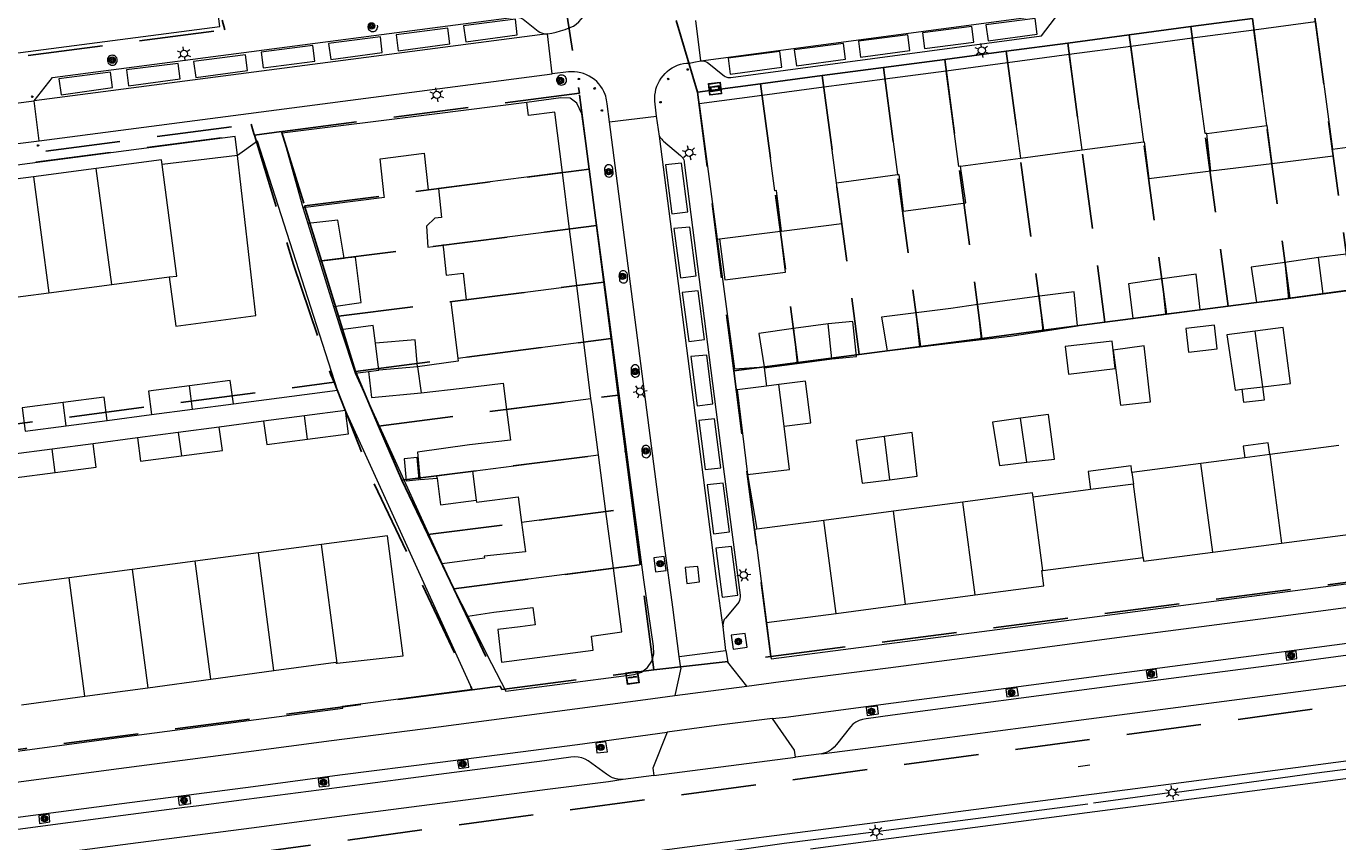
# Model space of a CAD drawing. Header units: metres. Extents: x 89872 to 94585, y 463299 to 469000.
# Tile 194 of 256: x 91169 to 91280, y 466049 to 466118. Entities that reach past the tile are written whole.
import ezdxf
from ezdxf.enums import TextEntityAlignment as Align

# ---------------------------------------------------------------- set-up
doc = ezdxf.new("R2010")
doc.units = ezdxf.units.M
doc.linetypes.add('HIDDEN', pattern=[9.525, 6.35, -3.175])
doc.layers.get('0').update_dxf_attribs({"linetype": 'CONTINUOUS'})
for name, color, linetype, lineweight in [('B-WE-GR-BOOM-S', 251, 'CONTINUOUS', 13), ('B-WE-IE-MEUBILAIR_WEGMEUBILAIR_BRIEVENBUS-G', 251, 'CONTINUOUS', 13), ('B-WE-IE-MEUBILAIR_WEGMEUBILAIR_PAAL-G', 251, 'CONTINUOUS', 13), ('B-WE-IE-TERREINAFSCHEIDING_KUNSTMATIG_HEKWERK-G', 251, 'CONTINUOUS', 13), ('B-WE-KL-ET_LS_OV_LICHTMAST-S', 251, 'CONTINUOUS', 13), ('B-WE-OG-TOPOGRAFIE_BEBOUWING-GV', 251, 'CONTINUOUS', 13), ('B-WE-OG-TOPOGRAFIE_BEBOUWING_LUIFEL-GV', 251, 'CONTINUOUS', 13), ('B-WE-OG-TOPOGRAFIE_HUISNUMMER-T25', 251, 'CONTINUOUS', 13), ('B-WE-OG-TOPOGRAFIE_STRAATNAAM-T18', 251, 'CONTINUOUS', 13), ('B-WE-VH-VERHARDING-GV', 251, 'CONTINUOUS', 13), ('B-WE-VV-VERKEERSTEKEN-G', 251, 'CONTINUOUS', 13), ('Percelen', 10, 'HIDDEN', 25)]:
    doc.layers.add(name, color=color, linetype=linetype, lineweight=lineweight)
doc.styles.get("Standard").update_dxf_attribs({"font": 'isocp.shx'})

# ---------------------------------------------------------------- blocks, each defined once
blk = doc.blocks.new('Q_BRIEVENBUS')
for points in [[(-0.5, 0.5), (0.5, 0.5), (0.5, -0.5), (-0.5, -0.5)], [(-0.31, 0.1), (-0.05, 0.1), (-0.03, 0.03), (-0.05, 0.01), (-0.31, 0.01), (-0.33, 0.03)], [(0.06, 0.1), (0.31, 0.1), (0.33, 0.03), (0.31, 0.01), (0.06, 0.01), (0.03, 0.03)]]:
    blk.add_lwpolyline(points, close=True)
blk.add_lwpolyline([(-0.44, 0.46), (0.44, 0.46, -0.414214), (0.46, 0.44), (0.46, -0.44, -0.414214), (0.44, -0.46), (-0.44, -0.46, -0.414214), (-0.46, -0.44), (-0.46, 0.44), (-0.46, 0.44), (-0.46, 0.45), (-0.46, 0.45), (-0.46, 0.45), (-0.46, 0.45), (-0.46, 0.45), (-0.46, 0.45), (-0.46, 0.46), (-0.46, 0.46), (-0.46, 0.46), (-0.45, 0.46), (-0.45, 0.46), (-0.45, 0.46), (-0.45, 0.46), (-0.45, 0.46), (-0.45, 0.46), (-0.44, 0.46), (-0.44, 0.46)], format="xyb")
blk = doc.blocks.new('Q_BOOM')
for radius in [0.27, 0.18, 0.09]:
    blk.add_circle((0, 0), radius)
blk = doc.blocks.new('Q_VERKEERSBORD')
for points in [[(-0.5, 0.5), (0.5, 0.5), (0.5, -0.5), (-0.5, -0.5)], [(-0.37, 0.22), (0.36, 0.22), (0.36, -0.21), (-0.37, -0.21)]]:
    blk.add_lwpolyline(points, close=True)
for points in [[(-0.44, 0.46), (0.44, 0.46, -0.414214), (0.46, 0.44), (0.46, -0.44, -0.414214), (0.44, -0.46), (-0.44, -0.46, -0.414214), (-0.46, -0.44), (-0.46, 0.44), (-0.46, 0.44), (-0.46, 0.45), (-0.46, 0.45), (-0.46, 0.45), (-0.46, 0.45), (-0.46, 0.45), (-0.46, 0.45), (-0.46, 0.46), (-0.46, 0.46), (-0.46, 0.46), (-0.45, 0.46), (-0.45, 0.46), (-0.45, 0.46), (-0.45, 0.46), (-0.45, 0.46), (-0.45, 0.46), (-0.44, 0.46), (-0.44, 0.46)], [(-0.29, 0.16), (0.28, 0.16, -0.414214), (0.3, 0.14), (0.3, -0.13, -0.414214), (0.28, -0.16), (-0.29, -0.16, -0.414214), (-0.31, -0.13), (-0.31, 0.14), (-0.31, 0.14), (-0.31, 0.14), (-0.31, 0.14), (-0.31, 0.15), (-0.31, 0.15), (-0.31, 0.15), (-0.3, 0.15), (-0.3, 0.15), (-0.3, 0.15), (-0.3, 0.16), (-0.3, 0.16), (-0.3, 0.16), (-0.3, 0.16), (-0.29, 0.16), (-0.29, 0.16), (-0.29, 0.16), (-0.29, 0.16), (-0.29, 0.16)]]:
    blk.add_lwpolyline(points, format="xyb")
blk = doc.blocks.new('Q_LICHTMAST')
for points in [[(-0.26, 0.15), (-0.52, 0.3)], [(0, 0.3), (0, 0.6)], [(0.26, 0.15), (0.52, 0.3)], [(-0.26, -0.15), (-0.52, -0.3)], [(0, -0.3), (0, -0.6)], [(0.26, -0.15), (0.52, -0.3)]]:
    blk.add_lwpolyline(points)
blk.add_circle((0, 0), 0.3)
blk = doc.blocks.new('Q_PAAL_STEEN')
for points in [[(-0.5, 0.5), (0.5, 0.5), (0.5, -0.5), (-0.5, -0.5)], [(-0.1, 0.3), (0.1, 0.3), (0.1, -0.3), (-0.1, -0.3)]]:
    blk.add_lwpolyline(points, close=True)
blk.add_lwpolyline([(-0.4, 0.5), (0.4, 0.5, -0.414214), (0.5, 0.4), (0.5, -0.4, -0.414214), (0.4, -0.5), (-0.4, -0.5, -0.414214), (-0.5, -0.4), (-0.5, 0.4), (-0.5, 0.4), (-0.5, 0.4), (-0.5, 0.4), (-0.5, 0.4), (-0.5, 0.5), (-0.5, 0.5), (-0.5, 0.5), (-0.5, 0.5), (-0.5, 0.5), (-0.5, 0.5), (-0.5, 0.5), (-0.5, 0.5), (-0.5, 0.5), (-0.4, 0.5), (-0.4, 0.5), (-0.4, 0.5), (-0.4, 0.5), (-0.4, 0.5)], format="xyb")
blk = doc.blocks.new('Q_PAALTJE')
at = {"xscale": 0.1, "yscale": 0.1, "zscale": 0.01}
blk.add_blockref('Q_PAAL_STEEN', (0, 0), dxfattribs=at)

msp = doc.modelspace()

# ---------------------------------------------------------------- linework, layer by layer
at = {"layer": 'B-WE-IE-TERREINAFSCHEIDING_KUNSTMATIG_HEKWERK-G'}
for p, q in [((91258.8, 466052.29), (91241.03, 466049.97)), ((91265.73, 466053.24), (91259.28, 466052.36))]:
    msp.add_line(p, q, dxfattribs=at)
for points in [[(91290.79, 466056.54), (91278, 466054.88), (91266.14, 466053.23)], [(91240.64, 466049.91), (91233.03, 466048.95), (91227.24, 466048.12), (91215.41, 466046.6)]]:
    msp.add_lwpolyline(points, dxfattribs=at)
at = {"layer": 'B-WE-OG-TOPOGRAFIE_BEBOUWING-GV'}
for p, q in [((91272.88, 466117.99), (91267.65, 466117.29)), ((91278.09, 466118.68), (91272.88, 466117.99)), ((91273.96, 466109.9), (91272.88, 466117.99)), ((91278.09, 466118.68), (91279.53, 466107.88)), ((91267.65, 466117.29), (91262.44, 466116.6)), ((91257.22, 466115.9), (91251.99, 466115.21)), ((91262.44, 466116.6), (91257.22, 466115.9)), ((91258.3, 466107.81), (91257.22, 466115.9)), ((91262.44, 466116.6), (91263.52, 466108.51)), ((91251.99, 466115.21), (91246.78, 466114.51)), ((91251.99, 466115.21), (91253.07, 466107.11)), ((91241.58, 466113.82), (91236.39, 466113.13)), ((91246.78, 466114.51), (91241.58, 466113.82)), ((91241.58, 466113.82), (91242.66, 466105.73)), ((91231.18, 466112.43), (91225.82, 466111.72)), ((91236.39, 466113.13), (91231.18, 466112.43)), ((91237.47, 466105.03), (91236.39, 466113.13)), ((91225.82, 466111.72), (91227.36, 466100.23)), ((91190.45, 466109.23), (91192.21, 466102.94)), ((91258.3, 466107.81), (91263.52, 466108.51)), ((91186.66, 466107.35), (91180.29, 466106.58)), ((91247.99, 466106.44), (91253.07, 466107.11)), ((91253.07, 466107.11), (91258.3, 466107.81)), ((91174.69, 466106.24), (91169.36, 466105.54)), ((91176.01, 466096.39), (91174.69, 466106.24)), ((91214.24, 466105.89), (91203.71, 466104.53)), ((91214.84, 466101.1), (91214.24, 466105.89)), ((91237.47, 466105.03), (91242.66, 466105.73)), ((91169.36, 466105.54), (91164.01, 466104.83)), ((91169.36, 466105.54), (91170.66, 466095.68)), ((91192.64, 466101.58), (91193.63, 466098.37)), ((91215.44, 466096.3), (91214.84, 466101.1)), ((91227.36, 466100.23), (91227.55, 466100.26)), ((91232.72, 466100.91), (91232.82, 466100.92)), ((91193.63, 466098.37), (91195.71, 466098.64)), ((91193.63, 466098.37), (91194.81, 466094.53)), ((91278.35, 466098.67), (91275.49, 466098.26)), ((91275.49, 466098.26), (91275.8, 466095.21)), ((91176.01, 466096.39), (91180.88, 466097.03)), ((91265.41, 466093.91), (91265.1, 466096.87)), ((91165.3, 466094.98), (91170.66, 466095.68)), ((91170.66, 466095.68), (91176.01, 466096.39)), ((91206.06, 466095.1), (91215.44, 466096.3)), ((91216.05, 466091.5), (91215.44, 466096.3)), ((91249.76, 466091.71), (91249.46, 466094.68)), ((91254.99, 466092.43), (91254.69, 466095.39)), ((91275.8, 466095.21), (91278.74, 466095.6)), ((91244.53, 466091.09), (91244.23, 466093.98)), ((91195.45, 466092.53), (91196.65, 466088.87)), ((91236.77, 466093.05), (91233.83, 466092.65)), ((91233.83, 466092.65), (91234.14, 466089.69)), ((91269.77, 466090.92), (91269.54, 466092.93)), ((91273.64, 466087.71), (91272.98, 466092.43)), ((91216.05, 466091.5), (91205.35, 466090.12)), ((91216.65, 466086.71), (91216.05, 466091.5)), ((91263.57, 466091.19), (91260.95, 466090.82)), ((91196.65, 466088.87), (91197.77, 466089.01)), ((91231.33, 466089.41), (91231.34, 466089.33)), ((91231.34, 466089.33), (91234.14, 466089.69)), ((91234.14, 466089.69), (91237.08, 466090.07)), ((91186.06, 466088.24), (91182.59, 466087.78)), ((91186.32, 466086.26), (91186.06, 466088.24)), ((91232.59, 466087.9), (91231.53, 466087.77)), ((91175.35, 466086.83), (91171.88, 466086.38)), ((91175.61, 466084.85), (91175.35, 466086.83)), ((91182.85, 466085.8), (91182.59, 466087.78)), ((91172.14, 466084.39), (91171.88, 466086.38)), ((91179.38, 466085.35), (91182.85, 466085.8)), ((91182.85, 466085.8), (91186.32, 466086.26)), ((91195.83, 466085.69), (91192.36, 466085.24)), ((91209.49, 466085.78), (91216.65, 466086.71)), ((91172.14, 466084.39), (91175.61, 466084.85)), ((91192.36, 466085.24), (91188.89, 466084.78)), ((91192.62, 466083.25), (91192.36, 466085.24)), ((91253.63, 466081.3), (91253.08, 466085.04)), ((91168.67, 466083.94), (91172.14, 466084.39)), ((91181.65, 466083.83), (91178.18, 466083.37)), ((91185.13, 466084.28), (91181.65, 466083.83)), ((91181.65, 466083.83), (91181.92, 466081.85)), ((91241.52, 466083.5), (91241.98, 466079.82)), ((91170.95, 466082.42), (91167.48, 466081.96)), ((91174.42, 466082.88), (91170.95, 466082.42)), ((91171.21, 466080.44), (91170.95, 466082.42)), ((91280.07, 466082.73), (91274.22, 466081.96)), ((91217.92, 466077.11), (91217.28, 466081.92)), ((91272.1, 466081.68), (91268.37, 466081.19)), ((91274.22, 466081.96), (91275.23, 466074.43)), ((91268.37, 466081.19), (91262.53, 466080.43)), ((91269.38, 466073.66), (91268.37, 466081.19)), ((91259.02, 466078.98), (91254.15, 466078.35)), ((91263.48, 466073.22), (91262.66, 466079.45)), ((91248.2, 466077.92), (91242.3, 466077.14)), ((91249.24, 466070.04), (91248.2, 466077.92)), ((91254.98, 466072.12), (91254.15, 466078.35)), ((91217.92, 466077.11), (91210.76, 466076.19)), ((91218.55, 466072.31), (91217.92, 466077.11)), ((91242.3, 466077.14), (91236.39, 466076.36)), ((91243.34, 466069.26), (91242.3, 466077.14)), ((91236.39, 466076.36), (91230.71, 466075.61)), ((91237.44, 466068.48), (91236.39, 466076.36)), ((91275.23, 466074.43), (91281.08, 466075.19)), ((91188.44, 466073.61), (91183.09, 466072.91)), ((91193.8, 466074.32), (91188.44, 466073.61)), ((91189.76, 466063.63), (91188.44, 466073.61)), ((91195.12, 466064.25), (91193.8, 466074.32)), ((91269.38, 466073.66), (91275.23, 466074.43)), ((91183.09, 466072.91), (91177.74, 466072.2)), ((91184.41, 466062.9), (91183.09, 466072.91)), ((91204.03, 466072.67), (91205.02, 466070.57)), ((91218.55, 466072.31), (91205.02, 466070.57)), ((91254.98, 466072.12), (91263.48, 466073.22)), ((91172.39, 466071.49), (91167.03, 466070.78)), ((91177.74, 466072.2), (91172.39, 466071.49)), ((91173.71, 466061.44), (91172.39, 466071.49)), ((91177.74, 466072.2), (91179.06, 466062.17)), ((91237.44, 466068.48), (91243.34, 466069.26)), ((91243.34, 466069.26), (91249.24, 466070.04)), ((91231.53, 466067.7), (91237.44, 466068.48)), ((91184.41, 466062.9), (91189.76, 466063.63)), ((91179.06, 466062.17), (91184.41, 466062.9)), ((91168.36, 466060.71), (91173.71, 466061.44)), ((91173.71, 466061.44), (91179.06, 466062.17))]:
    msp.add_line(p, q, dxfattribs=at)
for points in [[(91268.87, 466109.22), (91268.73, 466109.2), (91267.65, 466117.29)], [(91247.99, 466106.44), (91247.86, 466106.42), (91246.78, 466114.51)], [(91232.82, 466100.92), (91232.38, 466104.36), (91232.25, 466104.34), (91231.18, 466112.43)], [(91211.22, 466111.84), (91203.38, 466110.85), (91190.45, 466109.23)], [(91214.24, 466105.89), (91213.59, 466111.02), (91211.35, 466110.73), (91211.22, 466111.84)], [(91263.52, 466108.51), (91263.57, 466108.51), (91263.97, 466105.4), (91269.21, 466106.04)], [(91279.53, 466107.88), (91281.25, 466108.1), (91281.33, 466107.51), (91284.83, 466107.98)], [(91180.29, 466106.58), (91180.24, 466106.98), (91174.69, 466106.24)], [(91180.88, 466097.03), (91181.43, 466092.86), (91188.22, 466093.76), (91186.66, 466107.35)], [(91192.21, 466102.94), (91199.13, 466103.81), (91199.11, 466103.93), (91198.77, 466107.07), (91202.5, 466107.53), (91202.84, 466104.42), (91203.71, 466104.53)], [(91274.39, 466106.67), (91279.61, 466107.3), (91279.53, 466107.88)], [(91180.88, 466097.03), (91181.54, 466097.11), (91180.29, 466106.58)], [(91242.66, 466105.73), (91242.75, 466105.74), (91243.12, 466102.62), (91248.43, 466103.31), (91247.99, 466106.44)], [(91232.82, 466100.92), (91237.93, 466101.56), (91237.47, 466105.03)], [(91203.71, 466104.53), (91203.98, 466102.07), (91203.42, 466102.01), (91202.69, 466101.35), (91202.82, 466099.56), (91204.1, 466099.72)], [(91195.71, 466098.64), (91195.18, 466101.85), (91192.64, 466101.58)], [(91214.84, 466101.1), (91204.28, 466099.74), (91204.1, 466099.72)], [(91204.1, 466099.72), (91204.14, 466099.35), (91204.37, 466097.18), (91205.8, 466097.35), (91206.06, 466095.1)], [(91194.81, 466094.53), (91197.17, 466094.85), (91196.69, 466098.72), (91195.71, 466098.64)], [(91275.49, 466098.26), (91272.63, 466097.86), (91273.09, 466094.85), (91275.8, 466095.21)], [(91265.1, 466096.87), (91262.23, 466096.46), (91262.61, 466093.54), (91265.41, 466093.91)], [(91265.41, 466093.91), (91268.31, 466094.28), (91267.98, 466097.28), (91265.1, 466096.87)], [(91254.99, 466092.43), (91257.91, 466092.88), (91257.63, 466095.78), (91254.69, 466095.39)], [(91206.06, 466095.1), (91205.77, 466095.06), (91204.77, 466094.92), (91205.35, 466090.12)], [(91249.46, 466094.68), (91247.17, 466094.35), (91244.23, 466093.98)], [(91254.69, 466095.39), (91251.74, 466095.01), (91249.46, 466094.68)], [(91244.23, 466093.98), (91241.29, 466093.61), (91241.76, 466090.75), (91244.53, 466091.09)], [(91198.37, 466091.41), (91198.19, 466092.91), (91195.45, 466092.53)], [(91233.83, 466092.65), (91230.89, 466092.24), (91231.33, 466089.41)], [(91249.76, 466091.71), (91252.2, 466092), (91254.99, 466092.43)], [(91269.54, 466092.93), (91267.11, 466092.65), (91267.34, 466090.64), (91269.77, 466090.92)], [(91272.98, 466092.43), (91270.59, 466092.13), (91271.28, 466087.43), (91271.85, 466087.5)], [(91273.64, 466087.71), (91275.99, 466087.99), (91275.36, 466092.73), (91272.98, 466092.43)], [(91244.53, 466091.09), (91247.37, 466091.43), (91249.76, 466091.71)], [(91205.35, 466090.12), (91205.38, 466089.87), (91201.94, 466089.4)], [(91260.95, 466090.82), (91261.57, 466086.16), (91264.12, 466086.43), (91263.57, 466091.19)], [(91202.26, 466087.21), (91205.73, 466087.6), (91209.19, 466088.02), (91209.49, 466085.78)], [(91182.59, 466087.78), (91179.12, 466087.33), (91179.38, 466085.35)], [(91231.53, 466087.77), (91229.05, 466087.46), (91229.94, 466080.27)], [(91171.88, 466086.38), (91168.41, 466085.92), (91168.67, 466083.94)], [(91192.62, 466083.25), (91196.09, 466083.71), (91195.83, 466085.69)], [(91209.49, 466085.78), (91209.83, 466083.19), (91206.34, 466082.79), (91201.94, 466082.15), (91202.15, 466079.97), (91202.16, 466079.85), (91203.62, 466079.94)], [(91217.28, 466081.92), (91216.74, 466086), (91216.65, 466086.71)], [(91188.89, 466084.78), (91189.15, 466082.8), (91192.62, 466083.25)], [(91253.08, 466085.04), (91250.71, 466084.7), (91251.3, 466081.02), (91253.63, 466081.3)], [(91253.63, 466081.3), (91255.96, 466081.57), (91255.45, 466085.37), (91253.08, 466085.04)], [(91181.92, 466081.85), (91185.39, 466082.3), (91185.13, 466084.28)], [(91229.94, 466080.27), (91233.48, 466080.7), (91233.03, 466084.36)], [(91241.52, 466083.5), (91239.15, 466083.16), (91239.66, 466079.53), (91241.98, 466079.82)], [(91241.98, 466079.82), (91244.31, 466080.11), (91243.88, 466083.84), (91241.52, 466083.5)], [(91171.21, 466080.44), (91174.68, 466080.89), (91174.42, 466082.88)], [(91178.18, 466083.37), (91178.45, 466081.39), (91181.92, 466081.85)], [(91167.48, 466081.96), (91167.74, 466079.98), (91171.21, 466080.44)], [(91200.81, 466081.6), (91200.99, 466079.72), (91202.08, 466079.83), (91201.91, 466081.7), (91200.81, 466081.6)], [(91206.59, 466080.54), (91210.12, 466081), (91217.28, 466081.92)], [(91206.91, 466078.08), (91206.93, 466077.91), (91210.47, 466078.37), (91210.76, 466076.19)], [(91254.15, 466078.35), (91254.1, 466078.7), (91248.2, 466077.92)], [(91210.76, 466076.19), (91211.09, 466073.69), (91207.6, 466073.33), (91207.62, 466073.15), (91204.03, 466072.67)], [(91195.12, 466064.25), (91200.73, 466064.88), (91199.38, 466075.06), (91193.8, 466074.32)], [(91230.71, 466075.61), (91230.52, 466075.59), (91231.53, 466067.7)], [(91263.48, 466073.22), (91263.51, 466072.9), (91269.38, 466073.66)], [(91206.2, 466068.25), (91208.41, 466068.59), (91211.71, 466068.97), (91211.91, 466067.49), (91210.65, 466067.33), (91208.76, 466067.12), (91209.06, 466064.34), (91216.83, 466065.34), (91216.69, 466066.53), (91219.27, 466066.9), (91218.55, 466072.31)], [(91249.24, 466070.04), (91255.07, 466070.81), (91254.9, 466072.11), (91254.98, 466072.12)], [(91205.02, 466070.57), (91205.13, 466070.34), (91206.2, 466068.25)], [(91189.76, 466063.63), (91195.02, 466064.34), (91195.04, 466064.24), (91195.12, 466064.25)]]:
    msp.add_lwpolyline(points, dxfattribs=at)
at = {"layer": 'B-WE-OG-TOPOGRAFIE_BEBOUWING_LUIFEL-GV'}
for p, q in [((91268.87, 466109.22), (91273.96, 466109.9)), ((91269.21, 466106.04), (91268.87, 466109.22)), ((91273.96, 466109.9), (91274.39, 466106.67)), ((91269.21, 466106.04), (91274.39, 466106.67)), ((91227.55, 466100.26), (91232.72, 466100.91)), ((91233.16, 466097.43), (91232.72, 466100.91)), ((91280.7, 466098.96), (91278.35, 466098.67)), ((91278.74, 466095.6), (91278.35, 466098.67)), ((91278.74, 466095.6), (91281.09, 466095.92)), ((91238.86, 466093.26), (91236.77, 466093.05)), ((91237.08, 466090.07), (91236.77, 466093.05)), ((91198.65, 466089.12), (91198.37, 466091.41)), ((91197.77, 466089.01), (91198.65, 466089.12)), ((91201.94, 466089.4), (91198.65, 466089.12)), ((91201.94, 466089.4), (91202.26, 466087.21)), ((91233.03, 466084.36), (91232.59, 466087.9)), ((91271.85, 466087.5), (91273.64, 466087.71)), ((91271.85, 466087.5), (91271.98, 466086.4)), ((91274.22, 466081.96), (91272.1, 466081.68)), ((91206.59, 466080.54), (91206.91, 466078.08)), ((91258.82, 466080.53), (91259.02, 466078.98)), ((91262.53, 466080.43), (91262.66, 466079.45)), ((91262.66, 466079.45), (91259.02, 466078.98))]:
    msp.add_line(p, q, dxfattribs=at)
for points in [[(91227.55, 466100.26), (91227.99, 466096.78), (91233.16, 466097.43)], [(91237.08, 466090.07), (91239.17, 466090.29), (91238.86, 466093.26)], [(91201.94, 466089.4), (91201.75, 466091.69), (91198.37, 466091.41)], [(91260.85, 466091.58), (91256.88, 466091.12), (91257.15, 466088.79), (91261.12, 466089.25), (91260.85, 466091.58)], [(91197.77, 466089.01), (91198.04, 466086.8), (91202.26, 466087.21)], [(91233.03, 466084.36), (91235.31, 466084.64), (91234.85, 466088.2), (91232.59, 466087.9)], [(91271.98, 466086.4), (91273.77, 466086.61), (91273.64, 466087.71)], [(91274.22, 466081.96), (91274.09, 466082.95), (91271.97, 466082.67), (91272.1, 466081.68)], [(91203.62, 466079.94), (91203.59, 466080.15), (91206.59, 466080.54)], [(91262.53, 466080.43), (91262.46, 466081), (91258.82, 466080.53)], [(91203.62, 466079.94), (91203.9, 466077.69), (91206.91, 466078.08)]]:
    msp.add_lwpolyline(points, dxfattribs=at)
at = {"layer": 'B-WE-OG-TOPOGRAFIE_STRAATNAAM-T18'}
msp.add_line((91257.97, 466055.48), (91258.97, 466055.61), dxfattribs=at)
at = {"layer": 'B-WE-VH-VERHARDING-GV'}
for p, q in [((91185.18, 466118.28), (91184.65, 466122.39)), ((91225.98, 466115.38), (91256.32, 466119.41)), ((91139.95, 466112.38), (91185.18, 466118.28)), ((91225.98, 466115.38), (91225.54, 466118.81)), ((91212.95, 466117.66), (91169.43, 466111.97)), ((91213.37, 466114.26), (91212.95, 466117.66)), ((91225.38, 466115.27), (91225.98, 466115.38)), ((91169.86, 466108.58), (91213.37, 466114.26)), ((91165.97, 466111.53), (91169.43, 466111.97)), ((91169.86, 466108.58), (91169.43, 466111.97)), ((91218.22, 466110.21), (91222.21, 466110.68)), ((91222.47, 466108.97), (91222.21, 466110.68)), ((91166.39, 466108.15), (91169.86, 466108.58)), ((91188.37, 466108.57), (91186.66, 466107.35)), ((91195.15, 466087.42), (91188.37, 466108.57)), ((91217.82, 466105.75), (91217.87, 466105.67)), ((91224.32, 466106.7), (91222.98, 466106.56)), ((91192.21, 466102.94), (91192.64, 466101.58)), ((91225.03, 466101.27), (91223.68, 466101.14)), ((91219.06, 466096.76), (91219.1, 466096.68)), ((91225.74, 466095.85), (91224.39, 466095.71)), ((91194.81, 466094.53), (91195.45, 466092.53)), ((91226.47, 466090.4), (91225.12, 466090.27)), ((91231.34, 466089.33), (91231.53, 466087.77)), ((91196.65, 466088.87), (91204.03, 466072.67)), ((91220.07, 466088.78), (91220.11, 466088.69)), ((91186.32, 466086.26), (91195.15, 466087.42)), ((91206.57, 466062.03), (91195.83, 466085.69)), ((91175.61, 466084.85), (91179.38, 466085.35)), ((91188.89, 466084.78), (91185.13, 466084.28)), ((91227.13, 466084.98), (91225.79, 466084.84)), ((91178.18, 466083.37), (91174.42, 466082.88)), ((91220.99, 466081.94), (91221.03, 466081.85)), ((91229.94, 466080.27), (91230.71, 466075.61)), ((91227.85, 466079.53), (91226.5, 466079.4)), ((91228.57, 466074.15), (91227.23, 466074.01)), ((91224.64, 466072.36), (91224.78, 466071.02)), ((91228.1, 466065.33), (91227.85, 466067.33)), ((91231.53, 466067.7), (91231.9, 466064.81)), ((91224.14, 466064.83), (91228.1, 466065.33)), ((91224.26, 466063.83), (91224.14, 466064.83)), ((91228.1, 466065.33), (91228.25, 466064.34)), ((91224.26, 466063.83), (91223.77, 466061.51)), ((91229.87, 466062.31), (91228.25, 466064.34)), ((91209.44, 466061.86), (91220.31, 466063.28)), ((91223.77, 466061.51), (91229.87, 466062.31)), ((91221.28, 466061.18), (91223.77, 466061.51)), ((91221.98, 466054.72), (91233.99, 466056.27)), ((91236.21, 466056.56), (91233.99, 466056.27)), ((91221.98, 466054.72), (91219.39, 466054.38))]:
    msp.add_line(p, q, dxfattribs=at)
for points in [[(91212.95, 466117.66), (91213.33, 466117.72), (91213.71, 466117.8), (91214.08, 466117.91), (91214.45, 466118.03), (91214.81, 466118.17), (91215.16, 466118.33), (91215.39, 466118.5), (91215.61, 466118.7), (91215.81, 466118.9), (91215.99, 466119.12), (91216.16, 466119.36), (91216.31, 466119.61), (91216.44, 466119.87), (91216.55, 466120.13), (91216.63, 466120.41), (91216.7, 466120.69), (91216.74, 466120.97), (91216.77, 466121.26), (91216.66, 466122.31)], [(91169.43, 466111.97), (91170.97, 466113.97), (91210.14, 466119.07), (91210.27, 466119.08), (91210.41, 466119.07), (91210.54, 466119.06), (91210.67, 466119.02), (91210.79, 466118.97), (91210.91, 466118.9), (91212.16, 466117.9), (91212.31, 466117.82), (91212.46, 466117.76), (91212.62, 466117.71), (91212.78, 466117.68), (91212.95, 466117.66)], [(91225.98, 466115.38), (91226.12, 466115.37), (91226.27, 466115.34), (91226.41, 466115.29), (91226.54, 466115.23), (91226.66, 466115.15), (91227.84, 466114.18), (91227.94, 466114.1), (91228.04, 466114.04), (91228.16, 466114), (91228.27, 466113.97), (91228.39, 466113.96), (91228.52, 466113.96), (91254.86, 466117.5), (91256.32, 466119.41)], [(91197.72, 466118.33), (91197.72, 466118.23), (91197.75, 466118.13), (91197.79, 466118.04), (91197.86, 466117.97), (91197.94, 466117.91), (91198.03, 466117.87), (91198.13, 466117.86), (91198.23, 466117.87)], [(91198.23, 466117.87), (91198.32, 466117.9), (91198.4, 466117.95), (91198.47, 466118.02), (91198.52, 466118.1), (91198.55, 466118.2), (91198.56, 466118.29), (91198.55, 466118.39)], [(91200.13, 466117.57), (91200.31, 466116.22), (91204.68, 466116.81), (91204.52, 466118.14), (91200.13, 466117.57)], [(91205.85, 466118.34), (91206.03, 466116.99), (91210.4, 466117.58), (91210.24, 466118.91), (91205.85, 466118.34)], [(91244.77, 466117.76), (91244.95, 466116.41), (91249.12, 466116.97), (91248.96, 466118.3), (91244.77, 466117.76)], [(91250.14, 466118.43), (91250.33, 466117.08), (91254.5, 466117.65), (91254.33, 466118.97), (91250.14, 466118.43)], [(91194.4, 466116.85), (91194.58, 466115.5), (91198.95, 466116.09), (91198.79, 466117.41), (91194.4, 466116.85)], [(91233.89, 466116.31), (91234.08, 466114.96), (91238.25, 466115.52), (91238.08, 466116.85), (91233.89, 466116.31)], [(91239.34, 466117.04), (91239.52, 466115.68), (91243.7, 466116.25), (91243.53, 466117.58), (91239.34, 466117.04)], [(91176.15, 466115.01), (91176.24, 466115.04), (91176.32, 466115.1), (91176.39, 466115.17), (91176.44, 466115.25), (91176.47, 466115.34), (91176.48, 466115.44), (91176.47, 466115.53), (91176.43, 466115.62), (91176.38, 466115.7), (91176.31, 466115.77), (91176.22, 466115.82), (91176.13, 466115.84), (91176.04, 466115.85), (91175.94, 466115.84), (91175.85, 466115.79), (91175.77, 466115.74), (91175.71, 466115.66), (91175.66, 466115.57), (91175.64, 466115.47), (91175.64, 466115.37), (91175.67, 466115.28), (91175.71, 466115.19), (91175.78, 466115.11), (91175.86, 466115.06), (91175.95, 466115.02), (91176.05, 466115.01), (91176.15, 466115.01)], [(91182.95, 466115.33), (91183.14, 466113.97), (91187.51, 466114.57), (91187.34, 466115.89), (91182.95, 466115.33)], [(91188.67, 466116.12), (91188.85, 466114.77), (91193.23, 466115.36), (91193.06, 466116.68), (91188.67, 466116.12)], [(91228.29, 466115.6), (91228.47, 466114.25), (91232.84, 466114.84), (91232.68, 466116.17), (91228.29, 466115.6)], [(91177.26, 466114.6), (91177.44, 466113.25), (91181.81, 466113.84), (91181.64, 466115.16), (91177.26, 466114.6)], [(91222.21, 466110.68), (91222.06, 466111.95), (91222.06, 466112.21), (91222.07, 466112.47), (91222.11, 466112.72), (91222.16, 466112.97), (91222.24, 466113.22), (91222.34, 466113.46), (91222.46, 466113.69), (91222.6, 466113.91), (91222.76, 466114.11), (91222.93, 466114.3), (91223.12, 466114.48), (91223.32, 466114.64), (91223.54, 466114.78), (91223.77, 466114.9), (91224, 466115), (91224.25, 466115.08), (91224.5, 466115.14), (91224.76, 466115.18), (91225.02, 466115.19), (91225.38, 466115.27)], [(91171.52, 466113.86), (91171.71, 466112.5), (91176.08, 466113.1), (91175.91, 466114.42), (91171.52, 466113.86)], [(91217.85, 466112.52), (91217.74, 466112.76), (91217.62, 466112.99), (91217.48, 466113.21), (91217.32, 466113.42), (91217.14, 466113.61), (91216.94, 466113.78), (91216.73, 466113.94), (91216.51, 466114.08), (91216.27, 466114.19), (91216.03, 466114.29), (91215.78, 466114.36), (91215.52, 466114.41), (91215.26, 466114.44), (91215, 466114.45), (91214.74, 466114.43), (91213.37, 466114.26)], [(91214.25, 466113.33), (91214.34, 466113.36), (91214.42, 466113.41), (91214.49, 466113.48), (91214.54, 466113.56), (91214.57, 466113.65), (91214.58, 466113.75), (91214.57, 466113.85), (91214.53, 466113.94), (91214.48, 466114.02), (91214.41, 466114.08), (91214.32, 466114.13), (91214.23, 466114.16), (91214.14, 466114.16), (91214.04, 466114.15), (91213.95, 466114.11), (91213.87, 466114.05), (91213.81, 466113.97), (91213.76, 466113.88), (91213.74, 466113.79), (91213.74, 466113.69), (91213.77, 466113.59), (91213.81, 466113.5), (91213.88, 466113.43), (91213.96, 466113.37), (91214.05, 466113.33), (91214.15, 466113.32), (91214.25, 466113.33)], [(91218.22, 466110.21), (91218.02, 466111.74), (91218, 466111.9), (91217.98, 466112.06), (91217.94, 466112.21), (91217.9, 466112.37), (91217.85, 466112.52)], [(91214.88, 466112.2), (91214.1, 466112.24), (91211.22, 466111.84)], [(91220.31, 466063.28), (91220.93, 466063.49), (91221.45, 466063.88), (91221.81, 466064.42), (91221.98, 466065.05), (91221.95, 466065.69), (91221.14, 466071.33), (91219.87, 466080.86), (91218.13, 466094.07), (91215.88, 466110.88), (91215.44, 466111.77), (91214.88, 466112.2)], [(91224.14, 466064.83), (91223.59, 466068.99), (91222.9, 466074.22), (91222.08, 466080.53), (91218.22, 466110.21)], [(91186.66, 466107.35), (91186.47, 466108.95), (91141.29, 466103.02), (91141.42, 466101.43)], [(91222.47, 466108.97), (91222.52, 466108.88), (91222.59, 466108.8), (91222.65, 466108.72), (91222.73, 466108.64), (91222.8, 466108.56), (91224.24, 466107.33), (91224.33, 466107.26), (91224.41, 466107.18), (91224.47, 466107.08), (91224.52, 466106.98), (91224.55, 466106.87), (91224.56, 466106.76), (91227.82, 466081.38), (91229.3, 466070.03), (91229.31, 466069.87), (91229.29, 466069.72), (91229.25, 466069.56), (91229.18, 466069.42), (91229.09, 466069.29), (91228.05, 466068.08), (91227.96, 466067.95), (91227.9, 466067.8), (91227.85, 466067.65), (91227.84, 466067.49), (91227.85, 466067.33)], [(91227.85, 466067.33), (91227.72, 466068.31), (91227.55, 466069.54), (91227.3, 466071.42), (91226.05, 466081.12), (91222.47, 466108.97)], [(91217.87, 466105.67), (91217.93, 466105.6), (91218.01, 466105.55), (91218.09, 466105.52), (91218.19, 466105.51), (91218.28, 466105.53), (91218.36, 466105.56), (91218.43, 466105.62), (91218.49, 466105.7), (91218.53, 466105.78), (91218.5, 466106.24), (91218.48, 466106.33), (91218.44, 466106.4), (91218.38, 466106.46), (91218.31, 466106.51), (91218.23, 466106.54), (91218.15, 466106.55), (91218.06, 466106.54), (91217.98, 466106.5), (91217.92, 466106.45), (91217.86, 466106.39), (91217.82, 466106.31), (91217.81, 466106.23), (91217.82, 466105.75)], [(91222.98, 466106.56), (91223.52, 466102.4), (91224.86, 466102.56), (91224.32, 466106.7)], [(91223.68, 466101.14), (91224.23, 466096.97), (91225.56, 466097.13), (91225.03, 466101.27)], [(91227.36, 466100.23), (91228.83, 466089.22), (91231.33, 466089.41)], [(91219.1, 466096.68), (91219.17, 466096.61), (91219.24, 466096.56), (91219.33, 466096.53), (91219.42, 466096.52), (91219.51, 466096.54), (91219.6, 466096.57), (91219.67, 466096.63), (91219.73, 466096.7), (91219.76, 466096.79), (91219.74, 466097.25), (91219.71, 466097.34), (91219.67, 466097.41), (91219.62, 466097.47), (91219.55, 466097.52), (91219.47, 466097.55), (91219.38, 466097.56), (91219.3, 466097.54), (91219.22, 466097.51), (91219.15, 466097.46), (91219.1, 466097.4), (91219.06, 466097.32), (91219.04, 466097.24), (91219.06, 466096.76)], [(91224.39, 466095.71), (91224.94, 466091.54), (91226.28, 466091.71), (91225.74, 466095.85)], [(91225.12, 466090.27), (91225.66, 466086.1), (91227, 466086.27), (91226.47, 466090.4)], [(91220.11, 466088.69), (91220.17, 466088.62), (91220.25, 466088.57), (91220.34, 466088.54), (91220.43, 466088.53), (91220.52, 466088.55), (91220.61, 466088.59), (91220.68, 466088.64), (91220.73, 466088.72), (91220.77, 466088.8), (91220.74, 466089.27), (91220.72, 466089.35), (91220.68, 466089.42), (91220.62, 466089.49), (91220.56, 466089.53), (91220.47, 466089.56), (91220.39, 466089.57), (91220.31, 466089.56), (91220.23, 466089.53), (91220.16, 466089.48), (91220.11, 466089.41), (91220.07, 466089.34), (91220.05, 466089.25), (91220.07, 466088.78)], [(91225.79, 466084.84), (91226.33, 466080.68), (91227.67, 466080.84), (91227.13, 466084.98)], [(91221.03, 466081.85), (91221.09, 466081.78), (91221.17, 466081.73), (91221.25, 466081.7), (91221.35, 466081.69), (91221.44, 466081.71), (91221.52, 466081.75), (91221.6, 466081.8), (91221.65, 466081.88), (91221.69, 466081.96), (91221.66, 466082.43), (91221.64, 466082.51), (91221.6, 466082.58), (91221.54, 466082.64), (91221.47, 466082.69), (91221.39, 466082.72), (91221.31, 466082.73), (91221.22, 466082.72), (91221.15, 466082.69), (91221.08, 466082.64), (91221.02, 466082.57), (91220.99, 466082.5), (91220.97, 466082.41), (91220.99, 466081.94)], [(91226.5, 466079.4), (91227.05, 466075.23), (91228.39, 466075.4), (91227.85, 466079.53)], [(91231.9, 466064.81), (91231.93, 466064.62), (91244.79, 466066.28), (91258.94, 466068.14), (91274.42, 466070.15), (91288.69, 466072.04), (91304.13, 466074.1), (91318.3, 466075.92), (91331.29, 466077.59)], [(91229.87, 466062.31), (91232.75, 466062.69), (91241.86, 466063.85), (91250.52, 466064.99), (91261.25, 466066.42), (91274.75, 466068.18), (91288.7, 466070.04), (91304.24, 466072.08), (91318.64, 466073.96), (91331.69, 466075.69)], [(91232.05, 466059.56), (91233.18, 466059.68), (91242.31, 466060.87), (91251.22, 466062.04), (91259.94, 466063.19), (91274.8, 466065.16), (91292.97, 466067.56), (91311.72, 466070.01), (91321.93, 466071.33), (91332.35, 466072.68), (91338.05, 466072.62), (91347.77, 466074.31), (91356.71, 466075.92), (91356.82, 466075.37), (91356.87, 466075.38), (91356.92, 466075.1)], [(91227.23, 466074.01), (91227.77, 466069.84), (91229.11, 466070.01), (91228.57, 466074.15)], [(91222.13, 466072), (91223.03, 466072.12), (91222.87, 466073.29), (91221.99, 466073.18), (91222.13, 466072)], [(91224.78, 466071.02), (91225.86, 466071.14), (91225.72, 466072.46), (91224.64, 466072.36)], [(91206.2, 466068.25), (91206.82, 466066.96), (91208.22, 466064.23), (91209.44, 466061.86)], [(91357.51, 466068.54), (91347.94, 466066.86), (91342.15, 466065.82), (91337.8, 466065.06), (91330.94, 466063.81), (91327.14, 466063.11), (91327.15, 466063.03), (91326.57, 466062.93), (91314.76, 466060.82), (91305.82, 466059.34), (91298.89, 466058.33), (91290.72, 466057.26), (91277.48, 466055.52), (91265.63, 466053.96), (91247.8, 466051.62), (91240.29, 466050.64), (91234.81, 466049.94)], [(91228.55, 466066.63), (91228.71, 466065.43), (91229.89, 466065.6), (91229.73, 466066.78), (91228.55, 466066.63)], [(91235.26, 466048.49), (91240.4, 466049.17), (91247.52, 466050.09), (91266.5, 466052.6), (91277.86, 466054.09), (91289.55, 466055.64), (91299.8, 466056.98), (91307.02, 466057.93), (91311.99, 466058.6), (91316.71, 466059.36), (91317.2, 466059.44), (91317.23, 466059.35), (91323.35, 466060.7), (91329.58, 466062.09), (91332.03, 466062.63), (91338.37, 466063.77), (91343.75, 466064.75), (91344.76, 466064.89), (91345.79, 466065.01), (91346.81, 466065.11), (91347.84, 466065.19), (91348.87, 466065.25), (91351.46, 466065.47), (91357.75, 466065.96)], [(91236.21, 466056.56), (91243.44, 466057.49), (91258.89, 466059.53), (91281.19, 466062.44), (91301.57, 466065.09), (91306.44, 466065.93), (91310.78, 466066.68)], [(91280.87, 466064.94), (91274.79, 466064.12), (91260.63, 466062.26), (91242.22, 466059.84), (91240, 466059.53), (91239.69, 466059.48), (91239.4, 466059.39), (91239.12, 466059.25), (91238.87, 466059.07), (91238.65, 466058.86), (91237.48, 466057.36), (91237.29, 466057.12), (91237.05, 466056.92), (91236.79, 466056.76), (91236.51, 466056.64), (91236.21, 466056.56)], [(91275.57, 466065.16), (91275.65, 466064.51), (91276.51, 466064.65), (91276.45, 466065.28), (91275.57, 466065.16)], [(91263.74, 466063.6), (91263.84, 466062.96), (91264.68, 466063.07), (91264.6, 466063.73), (91263.74, 466063.6)], [(91108.24, 466049.02), (91122.28, 466050.8), (91133.28, 466052.21), (91151.08, 466054.56), (91165.66, 466056.47), (91176.18, 466057.87), (91186.96, 466059.29), (91194.1, 466060.22), (91195.6, 466060.42), (91195.58, 466060.6), (91206.57, 466062.03)], [(91141.44, 466050.7), (91149.66, 466051.75), (91167.47, 466054.09), (91176.62, 466055.3), (91187.42, 466056.71), (91194.64, 466057.68), (91203.72, 466058.85), (91221.28, 466061.18)], [(91251.83, 466062.01), (91251.93, 466061.39), (91252.9, 466061.5), (91252.81, 466062.15), (91251.83, 466062.01)], [(91239.99, 466060.49), (91240.07, 466059.82), (91241.03, 466059.96), (91240.95, 466060.6), (91239.99, 466060.49)], [(91232.05, 466059.56), (91227.31, 466058.95), (91223.11, 466058.39)], [(91233.99, 466056.27), (91233.9, 466056.87), (91232.05, 466059.56)], [(91147.87, 466048.51), (91150.23, 466048.81), (91168.28, 466051.2), (91176.86, 466052.33), (91187.99, 466053.79), (91195.35, 466054.78), (91203.86, 466055.85), (91215.51, 466057.36), (91223.11, 466058.39)], [(91223.11, 466058.39), (91221.9, 466055.33), (91221.98, 466054.72)], [(91217.15, 466056.63), (91218.04, 466056.72), (91217.92, 466057.58), (91217.05, 466057.47), (91217.15, 466056.63)], [(91219.39, 466054.38), (91219.08, 466054.38), (91218.78, 466054.42), (91218.49, 466054.51), (91218.21, 466054.65), (91217.96, 466054.83), (91216.42, 466055.95), (91216.16, 466056.11), (91215.87, 466056.22), (91215.56, 466056.28), (91215.26, 466056.29), (91214.95, 466056.26), (91212.71, 466055.97), (91204.4, 466054.89), (91195.33, 466053.69), (91187.43, 466052.67), (91183.18, 466052.11), (91182.18, 466052), (91176.97, 466051.31), (91168.05, 466050.14), (91158.61, 466048.89), (91148, 466047.52)], [(91205.34, 466055.93), (91205.43, 466055.32), (91206.29, 466055.41), (91206.22, 466056.08), (91205.34, 466055.93)], [(91194.45, 466053.85), (91194.38, 466054.54), (91193.5, 466054.41), (91193.59, 466053.75), (91194.45, 466053.85)], [(91219.39, 466054.38), (91218.15, 466054.19), (91212.96, 466053.53), (91204.72, 466052.46), (91195.76, 466051.29), (91187.85, 466050.24), (91177.61, 466048.91), (91168.32, 466047.69), (91159.04, 466046.47), (91145.41, 466044.68), (91143.78, 466044.46)], [(91182.7, 466052.33), (91182.62, 466052.97), (91181.65, 466052.85), (91181.73, 466052.19), (91182.7, 466052.33)], [(91170.76, 466050.77), (91170.7, 466051.42), (91169.82, 466051.28), (91169.89, 466050.64), (91170.76, 466050.77)], [(91234.81, 466049.94), (91227.39, 466048.98), (91215.59, 466047.42)]]:
    msp.add_lwpolyline(points, dxfattribs=at)
at = {"layer": 'Percelen'}
for p, q in [((91214.1, 466122.53), (91215.67, 466112.63)), ((91225.69, 466112.71), (91223.19, 466121.07)), ((91277.96, 466119.68), (91281.12, 466095.93)), ((91267.52, 466118.28), (91262.31, 466117.59)), ((91272.75, 466118.98), (91267.52, 466118.28)), ((91267.52, 466118.28), (91270.68, 466094.56)), ((91272.75, 466118.98), (91275.92, 466095.24)), ((91257.09, 466116.89), (91251.86, 466116.2)), ((91262.31, 466117.59), (91257.09, 466116.89)), ((91257.09, 466116.89), (91260.24, 466093.19)), ((91262.31, 466117.59), (91265.47, 466093.88)), ((91251.86, 466116.2), (91246.65, 466115.5)), ((91251.86, 466116.2), (91255.02, 466092.51)), ((91241.45, 466114.81), (91236.26, 466114.12)), ((91246.65, 466115.5), (91241.45, 466114.81)), ((91241.45, 466114.81), (91244.6, 466091.14)), ((91246.65, 466115.5), (91249.81, 466091.82)), ((91236.26, 466114.12), (91231.04, 466113.42)), ((91236.26, 466114.12), (91239.41, 466090.46)), ((91215.67, 466112.63), (91190.41, 466109.37)), ((91216.5, 466106.18), (91215.67, 466112.63)), ((91231.04, 466113.42), (91225.69, 466112.71)), ((91225.69, 466112.71), (91228.76, 466089.07)), ((91231.04, 466113.42), (91234.2, 466089.78)), ((91188.06, 466109.2), (91188.1, 466109.08)), ((91190.41, 466109.37), (91188.1, 466109.08)), ((91190.41, 466109.37), (91192.36, 466103.06)), ((91192.36, 466103.06), (91216.5, 466106.18)), ((91217.12, 466101.4), (91216.5, 466106.18)), ((91192.36, 466103.06), (91193.81, 466098.39)), ((91193.81, 466098.39), (91217.12, 466101.4)), ((91217.74, 466096.6), (91217.12, 466101.4)), ((91193.81, 466098.39), (91195.24, 466093.69)), ((91195.24, 466093.69), (91217.74, 466096.6)), ((91218.35, 466091.8), (91217.74, 466096.6)), ((91275.92, 466095.24), (91281.12, 466095.93)), ((91265.47, 466093.88), (91270.68, 466094.56)), ((91270.68, 466094.56), (91275.92, 466095.24)), ((91195.24, 466093.69), (91196.68, 466089)), ((91260.24, 466093.19), (91265.47, 466093.88)), ((91249.81, 466091.82), (91255.02, 466092.51)), ((91255.02, 466092.51), (91260.24, 466093.19)), ((91196.68, 466089), (91218.35, 466091.8)), ((91218.97, 466087.01), (91218.35, 466091.8)), ((91244.6, 466091.14), (91249.81, 466091.82)), ((91234.2, 466089.78), (91239.41, 466090.46)), ((91239.41, 466090.46), (91244.6, 466091.14)), ((91196.68, 466089), (91198.64, 466084.38)), ((91228.76, 466089.07), (91234.2, 466089.78)), ((91231.9, 466064.81), (91228.76, 466089.07)), ((91144.09, 466081.42), (91194.86, 466088.09)), ((91198.64, 466084.38), (91218.97, 466087.01)), ((91219.59, 466082.22), (91218.97, 466087.01)), ((91198.64, 466084.38), (91200.61, 466079.77)), ((91200.61, 466079.77), (91219.59, 466082.22)), ((91220.21, 466077.41), (91219.59, 466082.22)), ((91200.61, 466079.77), (91202.81, 466075.16)), ((91202.81, 466075.16), (91220.21, 466077.41)), ((91220.83, 466072.61), (91220.21, 466077.41)), ((91231.9, 466064.81), (91331.48, 466077.67)), ((91202.81, 466075.16), (91205.01, 466070.56)), ((91205.01, 466070.56), (91220.83, 466072.61)), ((91221.98, 466063.68), (91220.83, 466072.61)), ((91362.77, 466071.86), (91176.21, 466046.55)), ((91205.01, 466070.56), (91208.95, 466062.31)), ((91221.98, 466063.68), (91231.9, 466064.81)), ((91206.58, 466061.99), (91208.95, 466062.31))]:
    msp.add_line(p, q, dxfattribs=at)
for points in [[(91112.26, 466108.39), (91185.6, 466118.02), (91185.37, 466118.82)], [(91075.97, 466095.3), (91187.84, 466109.99), (91188.06, 466109.2)], [(91144.09, 466081.42), (91143.21, 466087.85), (91141.42, 466101.43), (91141.23, 466103.06), (91188.06, 466109.2)], [(91188.1, 466109.08), (91191.43, 466098.08), (91194.6, 466088.73), (91194.86, 466088.09)], [(91194.86, 466088.09), (91198.27, 466079.47), (91206.58, 466061.99)], [(91208.95, 466062.31), (91209.09, 466062.02), (91221.98, 466063.68)], [(91206.58, 466061.99), (91168.71, 466057.01), (91151.89, 466054.79), (91150.37, 466054.51), (91140.58, 466053.22), (91108.85, 466049.08), (91100.64, 466048.13), (91099.17, 466048.02), (91093.95, 466047.14), (91088.58, 466046.99), (91083.76, 466047.25), (91076.98, 466048.22), (91072.94, 466049.18), (91068.68, 466050.28), (91062.35, 466052.62), (91059.49, 466054.09), (91056.18, 466056.02), (91053.48, 466057.21)]]:
    msp.add_lwpolyline(points, dxfattribs=at)

# ---------------------------------------------------------------- block references
at = {"layer": 'B-WE-GR-BOOM-S'}
for p, rotation in [((91198.04, 466118.34), 63.69303618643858), ((91176.04, 466115.44), 63.94650468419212), ((91214.06, 466113.7), 117.5972958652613), ((91218.15, 466105.97), 92.1610794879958), ((91219.32, 466097.09), 92.28101597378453), ((91220.39, 466089.01), 92.2858029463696), ((91221.29, 466082.26), 92.16561525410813), ((91222.52, 466072.7), 97.69735262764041), ((91229.15, 466066.09), 97.74809147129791), ((91276.03, 466064.9), 9.235559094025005), ((91264.18, 466063.34), 8.242520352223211), ((91252.32, 466061.74), 6.958606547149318), ((91240.45, 466060.16), 8.113407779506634), ((91217.49, 466057.11), 96.58194465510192), ((91205.79, 466055.69), 9.46232220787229), ((91193.97, 466054.14), 8.102692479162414), ((91182.14, 466052.6), 7.344820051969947), ((91170.3, 466051.05), 9.113155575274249)]:
    msp.add_blockref('Q_BOOM', p, dxfattribs=dict(at, rotation=rotation))
at = {"layer": 'B-WE-IE-MEUBILAIR_WEGMEUBILAIR_BRIEVENBUS-G', "rotation": 7.427126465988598}
msp.add_blockref('Q_BRIEVENBUS', (91220.18, 466063.01), dxfattribs=at)
at = {"layer": 'B-WE-IE-MEUBILAIR_WEGMEUBILAIR_PAAL-G'}
for p, rotation in [((91224.85, 466114.64), 3.548681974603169), ((91215.63, 466113.84), 168.7758395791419), ((91223.2, 466113.83), 47.81555669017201), ((91169.26, 466112.33), 52.33185941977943), ((91216.97, 466113.04), 128.0095256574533), ((91222.55, 466111.86), 96.581944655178), ((91217.58, 466111.16), 97.49682318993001), ((91169.76, 466108.2), 7.214467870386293)]:
    msp.add_blockref('Q_PAALTJE', p, dxfattribs=dict(at, rotation=rotation))
at = {"layer": 'B-WE-KL-ET_LS_OV_LICHTMAST-S'}
for p, rotation in [((91249.8, 466116.26), 7.657889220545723), ((91182.14, 466115.98), 7.417773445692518), ((91203.58, 466112.49), 7.429775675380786), ((91224.98, 466107.57), 132.8524145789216), ((91220.82, 466087.31), 97.40548810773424), ((91229.61, 466071.73), 97.42363934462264), ((91265.95, 466053.27), 7.516738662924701), ((91240.83, 466049.93), 7.427966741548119)]:
    msp.add_blockref('Q_LICHTMAST', p, dxfattribs=dict(at, rotation=rotation))
at = {"layer": 'B-WE-VV-VERKEERSTEKEN-G', "rotation": 7.589733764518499}
msp.add_blockref('Q_VERKEERSBORD', (91227.17, 466113.01), dxfattribs=at)

# ---------------------------------------------------------------- texts
at = {"layer": 'B-WE-OG-TOPOGRAFIE_HUISNUMMER-T25'}
for s, rotation, p in [('19', 7.6, (91275.82, 466115.86)), ('21', 7.6, (91270.6, 466115.16)), ('25', 7.6, (91260.16, 466113.77)), ('23', 7.6, (91265.38, 466114.47)), ('29', 7.6, (91249.72, 466112.38)), ('27', 7.6, (91254.94, 466113.08)), ('31', 7.6, (91244.51, 466111.69)), ('35', 7.6, (91234.11, 466110.3)), ('33', 7.6, (91239.31, 466110.99)), ('37', 7.6, (91228.83, 466109.6)), ('17', 5.5, (91211.39, 466108.82)), ('3', 7.6, (91177.93, 466104.19)), ('1', 7.5, (91183.65, 466104.48)), ('5', 7.5, (91172.35, 466103.42)), ('15', 7.3, (91212.15, 466103.19)), ('13', 7.3, (91212.77, 466098.4)), ('11', 7.3, (91213.38, 466093.6)), ('9', 7.3, (91214, 466088.8)), ('7', 7.3, (91214.62, 466084.01)), ('5', 7.3, (91215.23, 466079.21)), ('80', 7.3, (91277.83, 466077.3)), ('84', 7.3, (91266.13, 466075.8)), ('82', 7.3, (91271.98, 466076.55)), ('86', 7.3, (91258.92, 466075.07)), ('3', 7.3, (91215.85, 466074.41)), ('88', 7.3, (91251.88, 466072.87)), ('92', 7.3, (91240.07, 466071.36)), ('90', 7.3, (91245.98, 466072.12)), ('94', 7.3, (91234.16, 466070.61)), ('1', 6.6, (91216.47, 466069.27)), ('96', 7.5, (91197.72, 466067.09)), ('96', 7.5, (91197.72, 466067.09)), ('96', 7.5, (91197.72, 466067.09)), ('96', 7.5, (91197.72, 466067.09)), ('96', 7.5, (91197.72, 466067.09)), ('96', 7.5, (91197.72, 466067.09)), ('96', 7.5, (91197.72, 466067.09)), ('96', 7.5, (91197.72, 466067.09)), ('98', 7.5, (91192.2, 466066.32)), ('98', 7.5, (91192.2, 466066.32)), ('98', 7.5, (91192.2, 466066.32)), ('98', 7.5, (91192.2, 466066.32)), ('98', 7.5, (91192.2, 466066.32)), ('98', 7.5, (91192.2, 466066.32)), ('98', 7.5, (91192.2, 466066.32)), ('102', 7.6, (91181.42, 466064.91)), ('102', 7.6, (91181.42, 466064.91)), ('102', 7.6, (91181.42, 466064.91)), ('102', 7.6, (91181.42, 466064.91)), ('102', 7.6, (91181.42, 466064.91)), ('100', 7.5, (91186.45, 466065.61)), ('100', 7.5, (91186.45, 466065.61)), ('100', 7.5, (91186.45, 466065.61)), ('100', 7.5, (91186.45, 466065.61)), ('100', 7.5, (91186.45, 466065.61)), ('100', 7.5, (91186.45, 466065.61)), ('106', 7.5, (91170.49, 466063.47)), ('106', 7.5, (91170.49, 466063.47)), ('106', 7.5, (91170.49, 466063.47)), ('104', 7.5, (91175.85, 466064.17)), ('104', 7.5, (91175.85, 466064.17)), ('104', 7.5, (91175.85, 466064.17)), ('104', 7.5, (91175.85, 466064.17))]:
    msp.add_text(s, height=0.0025, rotation=rotation, dxfattribs=at).set_placement(p, align=Align.MIDDLE)
at = {"layer": 'B-WE-OG-TOPOGRAFIE_STRAATNAAM-T18'}
msp.add_text('Rijnzichtweg', height=0.005, rotation=7.4092, dxfattribs=at).set_placement((91257.97, 466055.48), align=Align.MIDDLE)

doc.saveas('drawing.dxf')
